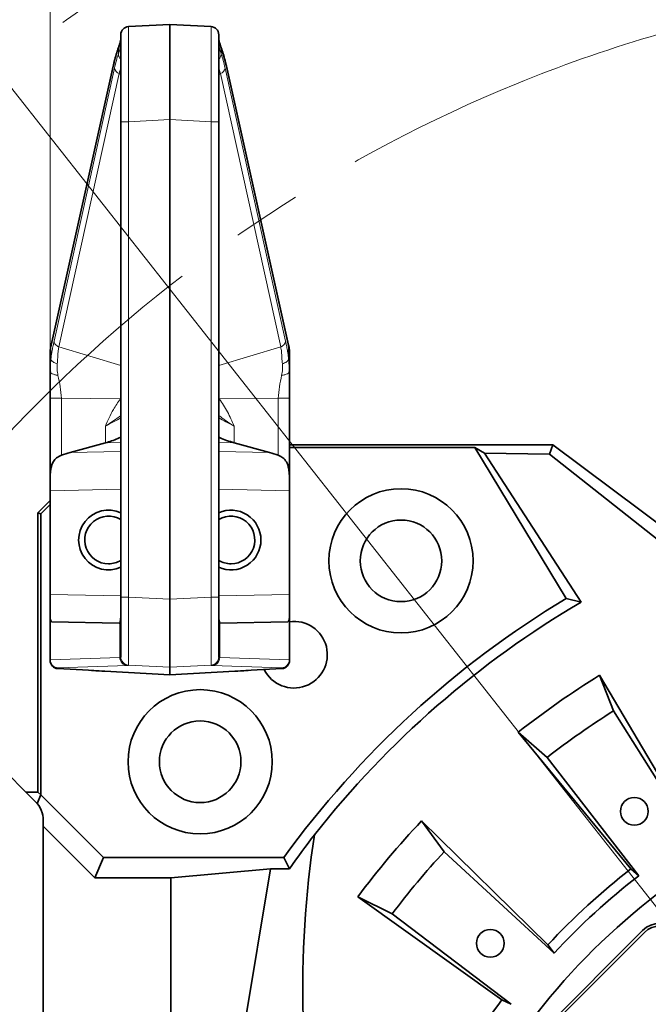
# Model space of a CAD drawing. Header units: millimetres. Extents: x 0 to 12118, y 0 to 8400.
# Tile 63 of 127: x 6421 to 6652, y 1901 to 2263. Entities that reach past the tile are written whole.
import ezdxf

# ---------------------------------------------------------------- set-up
doc = ezdxf.new("R2010")
doc.units = ezdxf.units.MM
doc.header["$LTSCALE"] = 20
doc.linetypes.add('CENTER', pattern=[10.16, 6.35, -1.27, 1.27, -1.27])
doc.styles.add('SLDTEXTSTYLE0', font='TXT', dxfattribs={"width": 0.605})
doc.dimstyles.new('SLDDIMSTYLE2', dxfattribs={"dimtxt": 70, "dimasz": 70, "dimexe": 0, "dimexo": 0.0625, "dimgap": 17.5, "dimtad": 1, "dimdec": 1, "dimrnd": 1e-09, "dimzin": 12, "dimdsep": 46, "dimtxsty": 'SLDTEXTSTYLE0', "dimsah": 1, "dimcen": 0.09, "dimadec": 0, "dimazin": 3, "dimtfac": 1, "dimtofl": 0, "dimtmove": 0, "dimatfit": 3, "dimfxl": 1, "dimfrac": 2, "dimtolj": 1, "dimtzin": 12, "dimarcsym": 0})
doc.dimstyles.new('SLDDIMSTYLE9', dxfattribs={"dimtxt": 70, "dimasz": 70, "dimexe": 0, "dimexo": 0.0625, "dimgap": 17.5, "dimtad": 0, "dimtih": 1, "dimtoh": 1, "dimdec": 1, "dimrnd": 1e-09, "dimzin": 12, "dimdsep": 46, "dimtxsty": 'SLDTEXTSTYLE0', "dimsah": 1, "dimcen": 0, "dimadec": 0, "dimazin": 3, "dimtfac": 1, "dimtofl": 0, "dimtmove": 0, "dimatfit": 3, "dimfxl": 1, "dimfrac": 2, "dimtolj": 1, "dimtzin": 12, "dimarcsym": 0})

# ---------------------------------------------------------------- blocks, each defined once
blk = doc.blocks.new('_D_53')
at = {"color": 7, "linetype": 'Continuous', "lineweight": 0}
for p, q in [((6282.11, 2410.68), (5236.53, 2410.68)), ((6413.19, 2244.25), (6282.11, 2410.68)), ((6804.86, 1746.97), (6413.19, 2244.25))]:
    blk.add_line(p, q, dxfattribs=at)
at = {"color": 7, "linetype": 'Continuous', "lineweight": 18}
blk.add_solid([(6413.19, 2244.25), (6377.74, 2305.43), (6362.02, 2293.05)], dxfattribs=at)
at = {"color": 7, "linetype": 'Continuous', "lineweight": 18, "char_height": 70, "attachment_point": 1, "style": 'SLDTEXTSTYLE0'}
for s, insert in [('R633', (5236.53, 2715.77)), ('Smallest circumscribed', (5236.53, 2608.34)), ('radius axis 1 back side.', (5236.53, 2500.91))]:
    blk.add_mtext(s, dxfattribs=dict(at, insert=insert))
blk = doc.blocks.new('_D_58')
at = {"color": 7, "linetype": 'Continuous', "lineweight": 0}
for p, q in [((6432.36, 2128.06), (6432.36, 2516.97)), ((7177.36, 2128.06), (7177.36, 2516.97)), ((6432.36, 2486.97), (7177.36, 2486.97))]:
    blk.add_line(p, q, dxfattribs=at)
at = {"color": 7, "linetype": 'Continuous', "lineweight": 18}
for points in [[(6432.36, 2486.97), (6502.36, 2476.97), (6502.36, 2496.97)], [(7177.36, 2486.97), (7107.36, 2496.97), (7107.36, 2476.97)]]:
    blk.add_solid(points, dxfattribs=at)
at = {"color": 7, "linetype": 'Continuous', "lineweight": 18, "insert": (6724.65, 2577.2), "char_height": 70, "attachment_point": 1, "style": 'SLDTEXTSTYLE0'}
blk.add_mtext('745', dxfattribs=at)

msp = doc.modelspace()

# ---------------------------------------------------------------- linework, layer by layer
at = {"color": 7, "linetype": 'Continuous', "lineweight": 35}
for p, q in [((6461.200386, 2260.673051), (6476.357394, 2261.467397)), ((6476.357394, 2226.515363), (6476.357394, 2261.467397)), ((6476.357394, 2261.467397), (6491.514402, 2260.673051)), ((6458.357394, 2225.721018), (6458.357394, 2257.677163)), ((6494.357394, 2257.677163), (6494.357394, 2225.721018)), ((6455.552081, 2246.11258), (6432.68916, 2143.600382)), ((6520.025629, 2143.600382), (6497.162707, 2246.11258)), ((6458.357394, 2050.983314), (6458.357394, 2225.721018)), ((6476.357394, 2226.515363), (6476.357394, 2050.196498)), ((6494.357394, 2225.721018), (6494.357394, 2050.983314)), ((6432.357394, 2133.923491), (6432.357394, 2140.6168)), ((6520.357394, 2140.6168), (6520.357394, 2133.925149)), ((6432.357394, 2133.923716), (6432.396316, 2134.504941)), ((6432.451329, 2133.70366), (6432.357394, 2133.921618)), ((6432.362531, 2134.522827), (6432.404354, 2133.700109)), ((6520.357394, 2133.925088), (6520.267089, 2133.715414)), ((6520.310506, 2133.673648), (6520.352352, 2134.516509)), ((6520.319076, 2134.497276), (6520.357394, 2133.925253)), ((6432.357394, 2092.426792), (6432.357394, 2124.061697)), ((6520.357394, 2124.061697), (6520.357394, 2092.426792)), ((6452.678654, 2107.675994), (6439.729019, 2104.086248)), ((6512.98577, 2104.086248), (6500.036135, 2107.675994)), ((6520.357394, 2106.967397), (6617.121976, 2106.967397)), ((6615.981489, 2103.540387), (6617.121976, 2106.967397)), ((6617.121976, 2106.967397), (6662.857446, 2072.735164)), ((6520.357394, 2105.919241), (6588.483088, 2105.919241)), ((6622.075333, 2050.505651), (6588.483088, 2105.919241)), ((6592.059656, 2103.904962), (6588.483088, 2105.919241)), ((6627.570578, 2049.133171), (6592.059656, 2103.904962)), ((6592.059656, 2103.904962), (6615.981489, 2103.540387)), ((6615.981489, 2103.540387), (6662.195939, 2066.94002)), ((6432.357394, 2090.077746), (6432.357394, 2092.426792)), ((6520.357394, 2092.426792), (6520.357394, 2090.077746)), ((6432.357394, 2051.886943), (6432.357394, 2090.077746)), ((6520.357394, 2051.886943), (6520.357394, 2090.077746)), ((6427.857394, 2081.967397), (6432.357394, 2086.467397)), ((6432.357394, 2084.985081), (6428.90555, 2081.533236)), ((6428.90555, 2081.533236), (6427.857394, 2081.967397)), ((6427.857394, 2081.967397), (6427.857394, 1979.326152)), ((6428.90555, 1978.277997), (6428.90555, 2081.533236)), ((6432.357394, 2043.964046), (6432.357394, 2051.886943)), ((6458.357394, 2029.014461), (6458.357394, 2050.983314)), ((6476.357394, 2050.196498), (6476.357394, 2025.231892)), ((6494.357394, 2050.983314), (6494.357394, 2029.014461)), ((6520.357394, 2051.886943), (6520.357394, 2043.964046)), ((6627.570578, 2049.133171), (6622.075333, 2050.505651)), ((6432.357394, 2027.943295), (6432.357394, 2043.964046)), ((6432.910586, 2041.875763), (6457.801728, 2041.441287)), ((6494.91306, 2041.441287), (6519.804203, 2041.875763)), ((6520.357394, 2043.964046), (6520.357394, 2027.943295)), ((6432.357394, 2027.677609), (6432.357394, 2027.943295)), ((6458.357394, 2028.860746), (6458.357394, 2029.014461)), ((6494.357394, 2029.014461), (6494.357394, 2028.860746)), ((6520.357394, 2027.943295), (6520.357394, 2027.677609)), ((6446.426181, 2024.093239), (6435.200386, 2024.681585)), ((6449.460516, 2023.903147), (6449.414765, 2023.910526)), ((6476.357394, 2022.467397), (6452.4491, 2023.720434)), ((6476.357394, 2025.231892), (6476.357394, 2022.467397)), ((6500.265688, 2023.720434), (6476.357394, 2022.467397)), ((6503.254272, 2023.903147), (6503.300023, 2023.910526)), ((6517.514402, 2024.681585), (6506.288607, 2024.093239)), ((6634.351579, 2022.271081), (6639.436894, 2009.143021)), ((6667.401098, 1966.201331), (6634.351579, 2022.271081)), ((6426.928462, 1975.896329), (6392.857394, 2009.967397)), ((6639.436894, 2009.143021), (6668.785693, 1962.627991)), ((6615.070037, 1992.081164), (6604.472977, 2001.349858)), ((6604.472977, 2001.349858), (6645.857706, 1951.116485)), ((6648.741988, 1948.593238), (6615.070037, 1992.081164)), ((6427.857394, 1979.326152), (6423.498639, 1979.326152)), ((6428.96164, 1978.277997), (6427.644761, 1975.09877)), ((6428.90555, 1978.277997), (6427.857394, 1979.326152)), ((6428.96164, 1978.277997), (6428.90555, 1978.277997)), ((6451.949289, 1955.290348), (6428.96164, 1978.277997)), ((6429.857394, 1896.109532), (6429.857394, 1968.825261)), ((6568.907587, 1968.760183), (6577.217416, 1957.395628)), ((6615.34289, 1923.154808), (6568.907587, 1968.760183)), ((6448.845043, 1947.796035), (6429.857394, 1966.783684)), ((6451.949289, 1955.290348), (6448.845043, 1947.796035)), ((6451.949289, 1955.290348), (6518.245633, 1955.290348)), ((6520.380718, 1951.114587), (6518.245633, 1955.290348)), ((6577.217416, 1957.395628), (6617.605154, 1920.061587)), ((6513.332049, 1951.114587), (6476.773229, 1947.796035)), ((6513.332049, 1951.114587), (6491.500451, 1819.243463)), ((6520.380718, 1951.114587), (6513.332049, 1951.114587)), ((6645.857706, 1951.116485), (6648.741988, 1948.593238)), ((6448.845043, 1947.796035), (6476.773229, 1947.796035)), ((6476.773229, 1821.205264), (6476.773229, 1947.796035)), ((6558.096773, 1934.608533), (6545.461885, 1940.818683)), ((6545.461885, 1940.818683), (6598.437817, 1903.008126)), ((6601.876884, 1901.317364), (6558.096773, 1934.608533)), ((6650.165752, 1928.464247), (6586.524203, 1864.822698)), ((6650.871889, 1927.756171), (6587.232279, 1864.11656)), ((6615.34289, 1923.154808), (6617.605154, 1920.061587)), ((6598.437817, 1903.008126), (6601.876884, 1901.317364))]:
    msp.add_line(p, q, dxfattribs=at)
at = {"color": 8, "linetype": 'Continuous', "lineweight": 18}
for p, q in [((6457.440357, 2250.489651), (6457.440357, 2252.232819)), ((6495.274431, 2252.232819), (6495.274431, 2250.489651)), ((6455.525995, 2245.459545), (6432.663073, 2142.947347)), ((6433.810528, 2144.990342), (6456.022893, 2245.407885)), ((6496.691896, 2245.407885), (6518.90426, 2144.990342)), ((6520.051715, 2142.947347), (6497.188794, 2245.459545)), ((6457.779896, 2243.366618), (6435.567532, 2142.949075)), ((6458.357394, 2243.097326), (6457.779896, 2243.366618)), ((6494.934892, 2243.366618), (6494.357394, 2243.097326)), ((6517.147257, 2142.949075), (6494.934892, 2243.366618)), ((6461.200386, 2225.721018), (6458.357394, 2225.721018)), ((6476.357394, 2226.515363), (6461.200386, 2225.721018)), ((6461.200386, 2225.721018), (6461.200386, 2050.983314)), ((6491.514402, 2225.721018), (6476.357394, 2226.515363)), ((6491.514402, 2050.983314), (6491.514402, 2225.721018)), ((6491.514402, 2225.721018), (6494.357394, 2225.721018)), ((6432.663073, 2142.947347), (6432.663073, 2138.488463)), ((6435.567532, 2142.949075), (6458.357394, 2136.085164)), ((6494.357394, 2136.085164), (6517.147257, 2142.949075)), ((6520.051715, 2138.488463), (6520.051715, 2142.947347)), ((6432.396316, 2134.504941), (6432.663073, 2138.488463)), ((6520.051715, 2138.488463), (6520.319076, 2134.497276)), ((6458.151496, 2123.84603), (6436.510237, 2124.061697)), ((6436.510238, 2124.061697), (6436.510238, 2103.088458)), ((6458.357394, 2123.654882), (6458.151496, 2123.84603)), ((6494.563293, 2123.84603), (6494.357394, 2123.654882)), ((6516.204551, 2124.061697), (6494.563293, 2123.84603)), ((6516.204551, 2103.088458), (6516.204551, 2124.061697)), ((6452.678654, 2107.675994), (6452.678654, 2113.762927)), ((6500.036135, 2113.762927), (6500.036135, 2107.675994)), ((6458.357394, 2107.78458), (6452.714977, 2107.686091)), ((6499.999811, 2107.686091), (6494.357394, 2107.78458)), ((6439.729019, 2104.086248), (6458.357394, 2104.46171)), ((6494.357394, 2104.46171), (6512.98577, 2104.086248)), ((6458.357394, 2090.601786), (6432.357394, 2090.077746)), ((6520.357394, 2090.077746), (6494.357394, 2090.601786)), ((6432.357394, 2051.886943), (6458.357394, 2051.433111)), ((6461.200386, 2050.983314), (6458.357394, 2050.983314)), ((6461.200386, 2050.983314), (6476.357394, 2050.196498)), ((6476.357394, 2050.196498), (6491.514402, 2050.983314)), ((6491.514402, 2050.983314), (6494.357394, 2050.983314)), ((6494.357394, 2051.433111), (6520.357394, 2051.886943)), ((6432.47869, 2042.67683), (6432.47869, 2027.955695)), ((6457.993507, 2028.81479), (6457.993507, 2041.588712)), ((6494.721282, 2041.588712), (6494.721282, 2028.81479)), ((6520.236098, 2027.955695), (6520.236098, 2042.67683)), ((6432.47869, 2027.955695), (6457.993507, 2028.81479)), ((6494.721282, 2028.81479), (6520.236098, 2027.955695)), ((6435.200386, 2024.947542), (6435.200386, 2024.681585)), ((6460.818304, 2025.819037), (6435.303488, 2024.959943)), ((6476.357394, 2025.231892), (6461.200386, 2026.018708)), ((6461.200386, 2026.018708), (6461.200386, 2025.864993)), ((6491.514402, 2026.018708), (6476.357394, 2025.231892)), ((6491.514402, 2025.864993), (6491.514402, 2026.018708)), ((6517.411301, 2024.959943), (6491.896484, 2025.819037)), ((6517.514402, 2024.681585), (6517.514402, 2024.947542))]:
    msp.add_line(p, q, dxfattribs=at)
at = {"color": 8, "linetype": 'Continuous', "lineweight": 18, "flags": 128}
for points in [[(6457.577348, 2253.264137), (6457.454436, 2252.768477), (6457.440357, 2252.232819)], [(6495.141811, 2253.252076), (6495.260352, 2252.768477), (6495.274431, 2252.232819)], [(6455.552257, 2246.113367), (6455.521902, 2245.936923), (6455.525995, 2245.459545)], [(6497.162532, 2246.113366), (6497.192887, 2245.936923), (6497.188794, 2245.459545)], [(6432.68916, 2143.600382), (6432.658981, 2143.424725), (6432.663073, 2142.947347)], [(6520.025629, 2143.600382), (6520.055808, 2143.424725), (6520.051715, 2142.947347)], [(6494.357394, 2124.294088), (6494.56327, 2123.846084), (6494.563293, 2123.84603), (6494.563293, 2123.84603)]]:
    msp.add_lwpolyline(points, dxfattribs=at)
at = {"color": 7, "linetype": 'CENTER', "lineweight": 18}
for radius in [633, 532]:
    msp.add_circle((6804.857394, 1746.967397), radius, dxfattribs=at)
at = {"color": 7, "linetype": 'Continuous', "lineweight": 35}
for centre, radius in [((6561.352823, 2064.308733), 26.5), ((6561.352823, 2064.308733), 15), ((6487.516058, 1990.471968), 26.5), ((6487.516058, 1990.471968), 15), ((6647.123874, 1972.234209), 5.1), ((6594.195172, 1923.733989), 5.1)]:
    msp.add_circle(centre, radius, dxfattribs=at)
for centre, radius, start, end in [((6461.357394, 2257.677163), 3, 93, 180), ((6491.357394, 2257.677163), 3, 0, 87), ((6453.857394, 2071.967397), 11, 65.85226008, 294.14773992), ((6498.857394, 2071.967397), 11, 0, 114.14773992), ((6453.857394, 2071.967397), 8.75, 59.05027692, 270), ((6498.857394, 2071.967397), 8.75, 270, 120.94972308), ((6498.857394, 2071.967397), 11, 245.85226008, 0), ((6453.857394, 2071.967397), 8.75, 270, 300.94972308), ((6498.857394, 2071.967397), 8.75, 239.05027692, 270), ((6804.857394, 1746.967397), 354.322951, 121.05514918, 143.98857695), ((6804.857394, 1746.967397), 350.335226, 120.40101696, 141.79800847), ((6522.014682, 2029.810109), 12.25, 206.5066751, 97.77531882), ((6804.857394, 1746.967397), 323.827657, 121.77147388, 128.22852612), ((6804.857394, 1746.967397), 310, 122.25, 127.75), ((6419.857394, 1968.825261), 10, 0, 45), ((6804.857394, 1746.967397), 323.827657, 136.77147388, 143.22852612), ((6804.857394, 1746.967397), 245.5, 119.95126662, 149.46181104), ((6804.857394, 1746.967397), 310, 137.25, 142.75), ((6804.857394, 1746.967397), 258.761959, 127.91292214, 137.08707786), ((6804.857394, 1746.967397), 255, 127.75, 137.25), ((6656.528743, 1922.099316), 8, 45, 135), ((6804.857394, 1746.967397), 258.761959, 142.91292214, 152.08707786)]:
    msp.add_arc(centre, radius, start, end, dxfattribs=at)
at = {"color": 8, "linetype": 'Continuous', "lineweight": 18}
for centre, radius, start, end in [((6460.257451, 2250.77508), 2.831517, 185.78550049, 227.85273731), ((6492.457338, 2250.77508), 2.831517, 312.14726269, 354.21449951), ((6458.744964, 2245.974089), 2.780335, 191.75025328, 249.68965442), ((6493.969824, 2245.974089), 2.780335, 290.31034558, 348.24974672), ((6435.357318, 2027.943358), 2.999924, 180.00120825, 267.00138652), ((6435.472216, 2027.948717), 2.993534, 179.86644549, 266.76886083), ((6460.987032, 2028.807812), 2.993534, 179.86644549, 266.76886083), ((6461.357318, 2029.014524), 2.999924, 180.00120825, 267.00138652), ((6461.357318, 2028.860809), 2.999924, 180.00120825, 267.00138652), ((6491.357471, 2029.014524), 2.999924, 272.99861348, 359.99879175), ((6491.357471, 2028.860809), 2.999924, 272.99861348, 359.99879175), ((6491.727756, 2028.807812), 2.993534, 273.23113917, 0.13355451), ((6517.242573, 2027.948717), 2.993534, 273.23113917, 0.13355451), ((6517.357471, 2027.943358), 2.999924, 272.99861348, 359.99879175)]:
    msp.add_arc(centre, radius, start, end, dxfattribs=at)
for centre, major_axis, ratio, start_param, end_param in [((6461.357394, 2225.633248), (-0.156974, 35.039805), 0.0044695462, 0.0002141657, 1.5682714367), ((6491.357394, 2225.633248), (0.156974, 35.039805), 0.0044695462, 4.7149138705, 6.2829711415), ((6461.714132, 2200.772455), (0.08593, 57.080155), 0.1760826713, 0.4477329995, 0.6717750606), ((6491.000657, 2200.772455), (-0.08593, 57.080155), 0.1760826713, 5.6114102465, 5.8354523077), ((6462.191181, 2198.33999), (-1.263602, 56.680377), 0.1628969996, 0.3989326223, 0.5873332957), ((6490.523607, 2198.33999), (1.263602, 56.680377), 0.1628969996, 5.6958520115, 5.8842526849), ((6465.145329, 2198.33999), (-2.663373, 53.980615), 0.174607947, 0.4902967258, 0.5756915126), ((6487.569459, 2198.33999), (2.663373, 53.980615), 0.174607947, 5.7074937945, 5.7928885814), ((6452.357394, 2141.747409), (19.955945, 2.0092), 0.6603344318, 2.9001464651, 3.0752067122), ((6500.357394, 2141.747409), (19.955945, -2.0092), 0.6603344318, 0.0663859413, 0.2414461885), ((6445.357394, 2109.645485), (17.999894, 9.793148), 0.0063062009, 0.7603555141, 1.148486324), ((6507.357394, 2109.645485), (17.999894, -9.793148), 0.0063062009, 1.9931063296, 2.3812371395), ((6461.357394, 2051.043084), (0.155479, 25.02559), 0.0062588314, 1.5732235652, 3.1317832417), ((6491.357394, 2051.043084), (-0.155479, 25.02559), 0.0062588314, 3.1514020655, 4.709961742), ((6452.357394, 2027.052322), (19.999999, -0.891031), 0.0080792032, 3.0317624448, 3.1419525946), ((6398.357394, 2032.162585), (59.999991, -3.302169), 0.0099698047, 6.1735438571, 6.2837340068), ((6554.357394, 2032.162585), (59.999991, 3.302169), 0.0099698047, 3.141043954, 3.2512341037), ((6500.357394, 2027.052322), (19.999999, 0.891031), 0.0080792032, 6.2828253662, 6.3930155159), ((6452.200386, 2024.056569), (16.999998, -0.891053), 0.0094977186, 3.0319003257, 3.1420904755), ((6398.200386, 2029.166833), (62.999992, -3.302138), 0.0094977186, 6.1734929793, 6.2836831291), ((6554.514402, 2029.166833), (62.999992, 3.302138), 0.0094977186, 3.1410948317, 3.2512849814), ((6500.514402, 2024.056569), (16.999998, 0.891053), 0.0094977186, 6.2826874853, 6.392877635)]:
    msp.add_ellipse(centre, major_axis=major_axis, ratio=ratio, start_param=start_param, end_param=end_param, dxfattribs=at)
at = {"color": 7, "linetype": 'Continuous', "lineweight": 35}
for centre, major_axis, ratio, start_param, end_param in [((6445.357394, 2117.022274), (17.997264, 0.543947), 0.576998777, 5.1138306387, 5.1160406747), ((6507.357394, 2117.022274), (17.997264, -0.543947), 0.576998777, 4.308737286, 4.3109473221), ((6457.694576, 2090.588426), (35.934339, 0.903315), 0.4450935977, 2.0831189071, 2.1900381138), ((6495.020212, 2090.588426), (35.934339, -0.903315), 0.4450935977, 0.9515545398, 1.0584737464), ((6432.910586, 2051.877287), (-0.002163, 10.001542), 0.1106210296, 2.7386074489, 3.1396378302), ((6457.80139, 2051.442816), (-0.002514, 10.001548), 0.1108518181, 3.1396298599, 3.3134861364), ((6494.913398, 2051.442816), (0.002514, 10.001548), 0.1108518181, 2.9696991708, 3.1435554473), ((6519.804203, 2051.877287), (0.002163, 10.001542), 0.1106210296, 3.143547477, 3.5445778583), ((6435.357394, 2027.677609), (0, 3.000136), 0.9999546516, 1.5707963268, 3.089232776), ((6517.357394, 2027.677609), (0, -3.000136), 0.9999546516, 0.0523598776, 1.5707963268), ((6446.426181, 2024.064668), (3, -0.157245), 0.0094977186, 0.0877642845, 1.5712941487), ((6452.4491, 2023.749005), (3, -0.157245), 0.0094977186, 3.2293569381, 4.7128868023), ((6500.265688, 2023.749005), (3, 0.157245), 0.0094977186, 4.7118911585, 6.1954210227), ((6506.288607, 2024.064668), (3, 0.157245), 0.0094977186, 1.5702985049, 3.0538283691), ((6804.857394, 1752.184375), (0, 347.157729), 0.9998870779, 0.9159107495, 0.9606035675), ((6804.857394, 1906.994528), (0, 322.208175), 0.8679465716, 1.3941142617, 1.6022577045), ((6656.528743, 1922.097378), (0, 9.002742), 0.9996954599, 5.497939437, 7.0684311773)]:
    msp.add_ellipse(centre, major_axis=major_axis, ratio=ratio, start_param=start_param, end_param=end_param, dxfattribs=at)
at = {"color": 8, "linetype": 'Continuous', "lineweight": 18}
for points, knots in [([(6458.357394, 2256.126521), (6458.315112, 2255.624758), (6458.229746, 2254.6117), (6457.705132, 2253.030738), (6457.440357, 2252.232819)], [0, 0, 0, 0, 0.49529466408, 1, 1, 1, 1]), ([(6457.440357, 2250.489651), (6457.701717, 2251.298002), (6458.22832, 2252.926712), (6458.314158, 2254.078294), (6458.357394, 2254.658329)], [0, 0, 0, 0, 0.49631410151, 1, 1, 1, 1]), ([(6495.274431, 2252.232819), (6495.013922, 2253.016932), (6494.488168, 2254.599413), (6494.401246, 2255.614437), (6494.357394, 2256.126521)], [0, 0, 0, 0, 0.4954964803, 1, 1, 1, 1]), ([(6494.357394, 2254.658329), (6494.399373, 2254.087491), (6494.483968, 2252.937169), (6495.009626, 2251.309568), (6495.274431, 2250.489651)], [0, 0, 0, 0, 0.4962412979, 1, 1, 1, 1]), ([(6432.663073, 2138.488463), (6432.709933, 2138.887412), (6432.807162, 2139.715201), (6432.985052, 2140.89134), (6433.179275, 2142.002447), (6433.376068, 2142.994891), (6433.584869, 2143.972596), (6433.728282, 2144.619401), (6433.810528, 2144.990342)], [0, 0, 0, 0, 0.1550393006, 0.321694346, 0.5012075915, 0.6623773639, 0.806374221, 1, 1, 1, 1]), ([(6435.567532, 2142.949075), (6435.460825, 2142.344938), (6435.247589, 2141.137675), (6435.198694, 2138.982852), (6435.05358, 2137.453567), (6434.981453, 2136.693464)], [0, 0, 0, 0, 0.3350239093, 0.6694858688, 1, 1, 1, 1]), ([(6517.733335, 2136.693464), (6517.659969, 2137.459411), (6517.513202, 2138.991684), (6517.465306, 2141.145716), (6517.253275, 2142.347947), (6517.147257, 2142.949075)], [0, 0, 0, 0, 0.33321818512, 0.66660159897, 1, 1, 1, 1]), ([(6518.90426, 2144.990342), (6518.986478, 2144.619553), (6519.129378, 2143.975093), (6519.337142, 2143.003976), (6519.533289, 2142.017859), (6519.727616, 2140.907938), (6519.906528, 2139.725043), (6520.004443, 2138.891083), (6520.051715, 2138.488463)], [0, 0, 0, 0, 0.19354460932, 0.33639506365, 0.49594216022, 0.67596308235, 0.84356084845, 1, 1, 1, 1]), ([(6434.981453, 2136.693464), (6434.691519, 2136.798209), (6434.102288, 2137.01108), (6433.40156, 2137.455127), (6432.880373, 2137.957144), (6432.734735, 2138.313243), (6432.663073, 2138.488463)], [0, 0, 0, 0, 0.2460276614, 0.5, 0.7539723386, 1, 1, 1, 1]), ([(6434.981453, 2136.693464), (6434.940587, 2136.026973), (6434.857871, 2134.677951), (6435.108748, 2133.208166), (6435.235678, 2132.464536)], [0, 0, 0, 0, 0.49405464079, 1, 1, 1, 1]), ([(6517.478275, 2132.464871), (6517.605364, 2133.211064), (6517.855657, 2134.680642), (6517.773685, 2136.029502), (6517.733335, 2136.693464)], [0, 0, 0, 0, 0.50776017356, 1, 1, 1, 1]), ([(6520.051715, 2138.488463), (6519.980053, 2138.313243), (6519.834416, 2137.957144), (6519.313229, 2137.455127), (6518.6125, 2137.01108), (6518.023269, 2136.798209), (6517.733335, 2136.693464)], [0, 0, 0, 0, 0.2460276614, 0.5, 0.7539723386, 1, 1, 1, 1]), ([(6435.234906, 2132.462348), (6434.83282, 2132.534621), (6434.011387, 2132.682267), (6433.095833, 2133.041167), (6432.545383, 2133.395361), (6432.474568, 2133.627485), (6432.451329, 2133.70366)], [0, 0, 0, 0, 0.2781421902, 0.5682238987, 0.858304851, 1, 1, 1, 1]), ([(6435.235328, 2132.462286), (6435.544147, 2131.079592), (6436.157189, 2128.334777), (6436.393144, 2125.478922), (6436.510237, 2124.061697)], [0, 0, 0, 0, 0.50374766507, 1, 1, 1, 1]), ([(6516.204551, 2124.061697), (6516.322299, 2125.472694), (6516.560667, 2128.329116), (6517.170326, 2131.075259), (6517.47883, 2132.464879)], [0, 0, 0, 0, 0.4939736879, 1, 1, 1, 1]), ([(6520.267089, 2133.715414), (6520.243216, 2133.636337), (6520.172222, 2133.401175), (6519.619215, 2133.044032), (6518.70283, 2132.684946), (6517.881169, 2132.537214), (6517.478973, 2132.4649)], [0, 0, 0, 0, 0.1461938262, 0.434755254, 0.7233174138, 1, 1, 1, 1]), ([(6458.151496, 2123.84603), (6458.151503, 2123.846048), (6458.2165, 2123.99999), (6458.286951, 2124.147048), (6458.357394, 2124.294088)], [0, 0, 0, 0, 0.0001179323, 1, 1, 1, 1]), ([(6452.678654, 2113.762927), (6452.681703, 2113.769999), (6453.582926, 2115.85997), (6455.129965, 2119.418563), (6457.271477, 2122.556534), (6458.151496, 2123.84603)], [0, 0, 0, 0, 0.00199604, 0.5898871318, 1, 1, 1, 1]), ([(6494.563293, 2123.84603), (6495.609369, 2122.281624), (6497.723392, 2119.120105), (6499.259862, 2115.56312), (6500.033085, 2113.769999), (6500.036135, 2113.762927)], [0, 0, 0, 0, 0.4938392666, 0.9980037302, 1, 1, 1, 1]), ([(6458.357394, 2117.673052), (6457.501887, 2117.073379), (6455.746862, 2115.843185), (6453.74031, 2114.480741), (6452.686456, 2113.768202), (6452.678654, 2113.762927)], [0, 0, 0, 0, 0.4856052, 0.9961918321, 1, 1, 1, 1]), ([(6500.036135, 2113.762927), (6500.028332, 2113.768202), (6499.146317, 2114.364552), (6497.427724, 2115.533902), (6495.540895, 2116.834369), (6494.588548, 2117.511689), (6494.357394, 2117.676088)], [0, 0, 0, 0, 0.003793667, 0.4288637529, 0.861373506, 1, 1, 1, 1])]:
    msp.add_open_spline(points, degree=3, knots=knots, dxfattribs=at)
at = {"color": 7, "linetype": 'Continuous', "lineweight": 35}
for points, knots in [([(6458.348414, 2256.08829), (6458.348301, 2256.088802), (6458.346671, 2256.096198), (6458.336577, 2255.839965), (6458.237522, 2255.328735), (6458.002356, 2254.482713), (6457.769376, 2253.767606), (6457.588874, 2253.299041), (6457.575804, 2253.265113)], [0, 0, 0, 0, 0.01542168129, 0.22285162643, 0.45268810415, 0.70643337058, 0.97874334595, 1, 1, 1, 1]), ([(6495.14697, 2253.252837), (6495.028579, 2253.577087), (6494.769174, 2254.287542), (6494.528144, 2255.124749), (6494.392732, 2255.739235), (6494.366842, 2256.061814), (6494.366938, 2256.070682), (6494.366962, 2256.072859)], [0, 0, 0, 0, 0.21556773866, 0.47232497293, 0.71225817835, 0.92935034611, 1, 1, 1, 1]), ([(6457.579409, 2253.269752), (6457.450951, 2252.91044), (6457.066434, 2251.834893), (6456.466672, 2249.849022), (6455.928026, 2247.767515), (6455.633629, 2246.471561), (6455.552081, 2246.11258)], [0, 0, 0, 0, 0.17529326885, 0.52471404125, 0.86834503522, 1, 1, 1, 1]), ([(6497.162707, 2246.11258), (6497.054584, 2246.585913), (6496.736526, 2247.978273), (6496.175079, 2250.105322), (6495.60114, 2251.97298), (6495.24314, 2252.969724), (6495.13538, 2253.269752)], [0, 0, 0, 0, 0.1741439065, 0.5122628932, 0.8531873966, 1, 1, 1, 1]), ([(6432.68916, 2143.600382), (6432.638461, 2143.353845), (6432.45524, 2142.462875), (6432.363537, 2141.4633), (6432.358102, 2140.714379), (6432.357394, 2140.6168)], [0, 0, 0, 0, 0.2496536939, 0.9022343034, 1, 1, 1, 1]), ([(6520.357394, 2140.6168), (6520.353054, 2140.866639), (6520.33736, 2141.770133), (6520.20551, 2142.767362), (6520.045838, 2143.506792), (6520.025629, 2143.600382)], [0, 0, 0, 0, 0.2502861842, 0.9051084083, 1, 1, 1, 1]), ([(6432.357394, 2124.061697), (6432.357394, 2124.623796), (6432.357394, 2125.772247), (6432.357394, 2127.512827), (6432.357394, 2129.433591), (6432.357394, 2131.597016), (6432.357394, 2133.110809), (6432.357394, 2133.923267)], [0, 0, 0, 0, 0.1614520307, 0.3298698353, 0.5072958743, 0.7355641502, 1, 1, 1, 1]), ([(6520.357394, 2133.925046), (6520.357394, 2133.371019), (6520.357394, 2132.311645), (6520.357394, 2130.744492), (6520.357394, 2128.87465), (6520.357394, 2126.666413), (6520.357394, 2124.908701), (6520.357394, 2124.061697)], [0, 0, 0, 0, 0.1807691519, 0.3456547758, 0.4952122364, 0.7567535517, 1, 1, 1, 1]), ([(6458.357394, 2109.726188), (6457.990932, 2109.566857), (6456.971243, 2109.123514), (6455.075852, 2108.396432), (6453.463199, 2107.911216), (6452.714977, 2107.686091)], [0, 0, 0, 0, 0.2311921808, 0.6432968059, 1, 1, 1, 1]), ([(6499.999811, 2107.686091), (6499.070797, 2107.970658), (6497.212411, 2108.539901), (6495.34734, 2109.283661), (6494.51571, 2109.652852), (6494.357394, 2109.723134)], [0, 0, 0, 0, 0.4473062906, 0.8947847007, 1, 1, 1, 1]), ([(6436.510238, 2103.088458), (6435.889406, 2102.811843), (6434.650413, 2102.259802), (6433.311679, 2100.648097), (6432.64859, 2098.580345), (6432.406471, 2096.209993), (6432.360138, 2094.228126), (6432.358181, 2092.943526), (6432.357394, 2092.426792)], [0, 0, 0, 0, 0.16159193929, 0.32248878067, 0.55509949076, 0.72142316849, 0.88794168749, 1, 1, 1, 1]), ([(6520.357394, 2092.426792), (6520.357332, 2093.29269), (6520.357207, 2095.023712), (6520.205184, 2097.70066), (6519.680597, 2100.109359), (6518.438351, 2101.911514), (6517.14638, 2102.74058), (6516.361347, 2103.030543), (6516.204551, 2103.088458)], [0, 0, 0, 0, 0.18819725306, 0.37622611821, 0.61828468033, 0.80439331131, 0.96093115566, 1, 1, 1, 1]), ([(6457.993507, 2041.588712), (6458.094142, 2041.884353), (6458.295416, 2042.475646), (6458.351977, 2044.225848), (6458.356141, 2045.502855), (6458.357394, 2045.887227)], [0, 0, 0, 0, 0.4114106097, 0.8228377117, 1, 1, 1, 1]), ([(6494.357394, 2045.887227), (6494.363222, 2045.021503), (6494.374878, 2043.289877), (6494.514901, 2042.026258), (6494.67393, 2041.689102), (6494.721282, 2041.588712)], [0, 0, 0, 0, 0.4124913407, 0.8250662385, 1, 1, 1, 1]), ([(6432.357394, 2043.964046), (6432.361267, 2043.716411), (6432.369085, 2043.216501), (6432.44193, 2042.85783), (6432.47869, 2042.67683)], [0, 0, 0, 0, 0.49535879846, 1, 1, 1, 1]), ([(6520.236098, 2042.67683), (6520.272297, 2042.854233), (6520.345381, 2043.21241), (6520.353365, 2043.711933), (6520.357394, 2043.964046)], [0, 0, 0, 0, 0.495293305, 1, 1, 1, 1])]:
    msp.add_open_spline(points, degree=3, knots=knots, dxfattribs=at)
at = {"color": 8, "linetype": 'Continuous', "lineweight": 18}
for points in [[(6435.567532, 2142.949075), (6435.337914, 2143.065459), (6434.878677, 2143.298225), (6434.343798, 2143.799952), (6433.95369, 2144.372865), (6433.858249, 2144.784516), (6433.810528, 2144.990342)], [(6518.90426, 2144.990342), (6518.85654, 2144.784516), (6518.761098, 2144.372865), (6518.370991, 2143.799952), (6517.836111, 2143.298225), (6517.376875, 2143.065459), (6517.147257, 2142.949075)], [(6436.510238, 2124.061697), (6435.918702, 2124.061697), (6434.735632, 2124.061697), (6433.414782, 2124.061697), (6432.52544, 2124.061697), (6432.413409, 2124.061697), (6432.357394, 2124.061697)], [(6520.357394, 2124.061697), (6520.301379, 2124.061697), (6520.189348, 2124.061697), (6519.300006, 2124.061697), (6517.979157, 2124.061697), (6516.796086, 2124.061697), (6516.204551, 2124.061697)]]:
    msp.add_open_spline(points, degree=3, dxfattribs=at)

# ---------------------------------------------------------------- dimensions: what is measured, and where the dimension line sits
at = {"color": 7, "linetype": 'Continuous', "lineweight": 18}
dim = msp.add_radius_dim(center=(6804.857394, 1746.967397), mpoint=(6413.192132, 2244.24732), text='<>\\PSmallest circumscribed \\Pradius axis 1 back side.', dimstyle='SLDDIMSTYLE9', dxfattribs=at)
dim.commit()
dim.dimension.update_dxf_attribs({"geometry": '_D_53', "text_midpoint": (5744.31804, 2571.822606), "dimtype": 164})
dim = msp.add_linear_dim(base=(7177.357394, 2486.967397), p1=(6432.357394, 2124.061697), p2=(7177.357394, 2124.061697), angle=0, dimstyle='SLDDIMSTYLE2', dxfattribs=at)
dim.commit()
dim.dimension.update_dxf_attribs({"geometry": '_D_58', "text_midpoint": (6804.857394, 2486.967397), "dimtype": 160})

doc.saveas('drawing.dxf')
